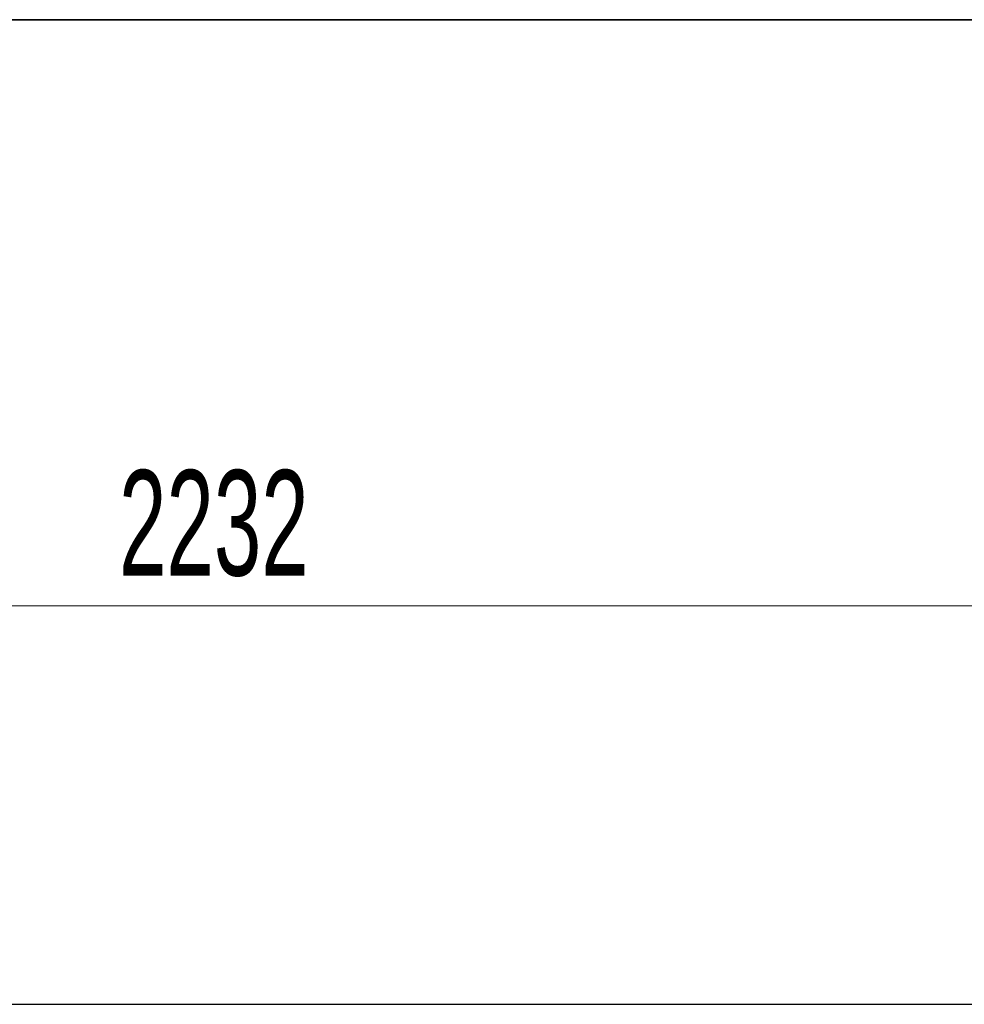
# Model space of a CAD drawing. Header units: millimetres. Extents: x 8 to 290, y 2 to 202.
# Tile 38 of 104: x 81 to 105, y 177 to 202. Entities that reach past the tile are written whole.
import ezdxf

# ---------------------------------------------------------------- set-up
doc = ezdxf.new("R2010")
doc.units = ezdxf.units.MM
doc.styles.add('SLDTEXTSTYLE2', font='TXT', dxfattribs={"width": 0.605})
doc.dimstyles.new('SLDDIMSTYLE2', dxfattribs={"dimtxt": 2.568319, "dimasz": 3, "dimexe": 0, "dimexo": 0.0625, "dimgap": 0.64208, "dimtad": 1, "dimlfac": 20, "dimrnd": 1e-09, "dimzin": 12, "dimdsep": 46, "dimtxsty": 'SLDTEXTSTYLE2', "dimsah": 1, "dimcen": 0.09, "dimadec": 0, "dimazin": 3, "dimtfac": 1, "dimtofl": 0, "dimtmove": 0, "dimatfit": 3, "dimfxl": 1, "dimfrac": 2, "dimtolj": 1, "dimtzin": 12, "dimarcsym": 0})

# ---------------------------------------------------------------- blocks, each defined once
blk = doc.blocks.new('_D_3')
at = {"color": 7, "linetype": 'Continuous', "lineweight": 0}
for p, q in [((31.583, 178.011), (31.583, 188.011)), ((143.183, 178.011), (143.183, 188.011)), ((31.583, 187.011), (143.183, 187.011))]:
    blk.add_line(p, q, dxfattribs=at)
at = {"color": 7, "linetype": 'Continuous', "lineweight": 18}
for points in [[(31.583, 187.011), (34.583, 186.261), (34.583, 187.761)], [(143.183, 187.011), (140.183, 187.761), (140.183, 186.261)]]:
    blk.add_solid(points, dxfattribs=at)
at = {"color": 7, "linetype": 'Continuous', "lineweight": 18, "insert": (83.463, 190.421), "char_height": 2.6458, "attachment_point": 1, "style": 'SLDTEXTSTYLE2'}
blk.add_mtext('2232', dxfattribs=at)

msp = doc.modelspace()

# ---------------------------------------------------------------- linework, layer by layer
at = {"color": 7, "linetype": 'Continuous', "lineweight": 35}
msp.add_line((7.98707, 201.72938), (289.98707, 201.72938), dxfattribs=at)
at = {"color": 7, "linetype": 'Continuous', "lineweight": 25}
msp.add_line((31.58283, 177.01084), (106.18283, 177.01084), dxfattribs=at)

# ---------------------------------------------------------------- dimensions: what is measured, and where the dimension line sits
at = {"color": 7, "linetype": 'Continuous', "lineweight": 18}
dim = msp.add_linear_dim(base=(143.18283, 187.01084), p1=(31.58283, 177.01084), p2=(143.18283, 177.01084), dimstyle='SLDDIMSTYLE2', dxfattribs=at)
dim.commit()
dim.dimension.update_dxf_attribs({"geometry": '_D_3', "text_midpoint": (87.38283, 187.01084), "dimtype": 160})

doc.saveas('drawing.dxf')
